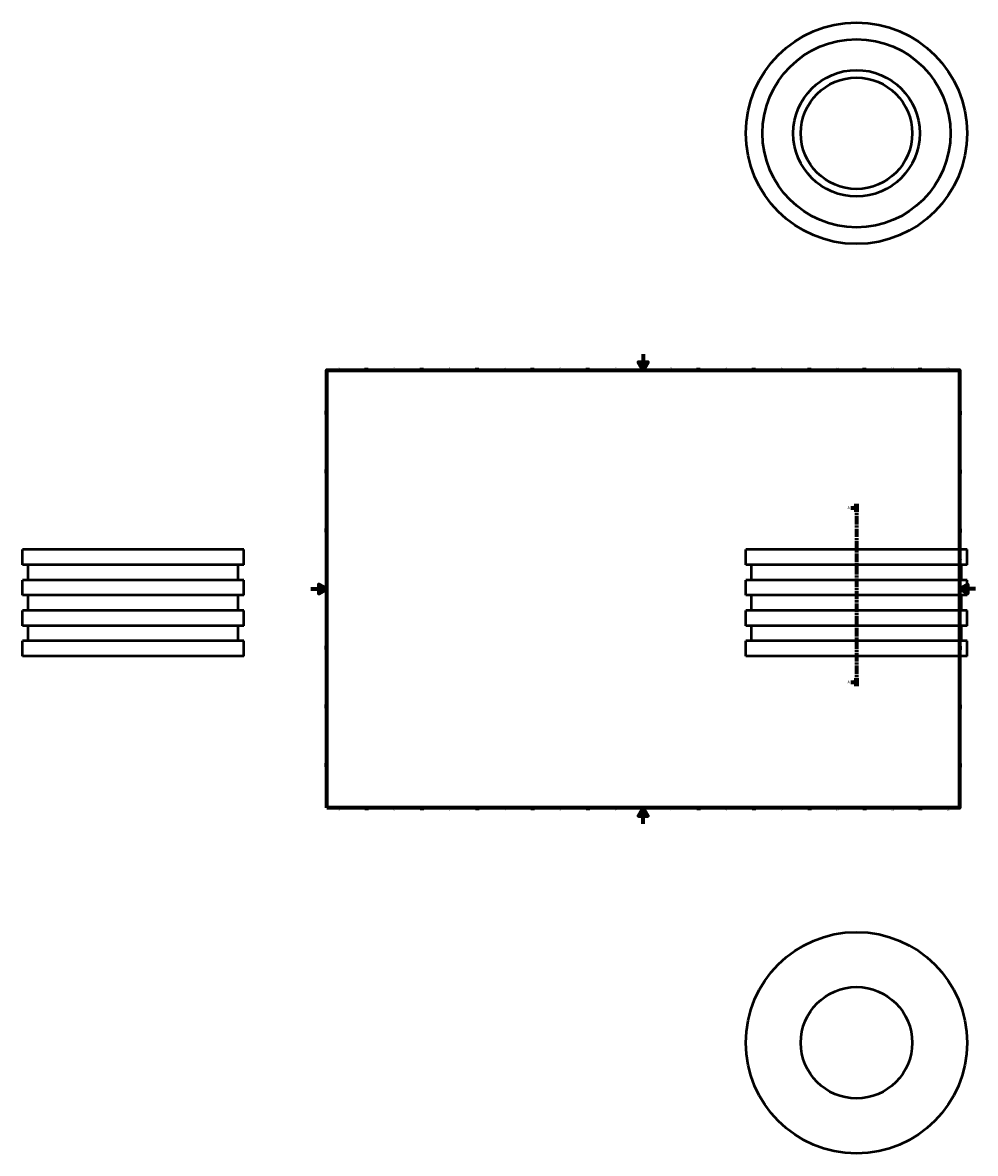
# Model space of a CAD drawing. Header units: millimetres. Extents: x -365 to 1834, y -417 to 1048.
# Tile 1 of 3: x -365 to 841, y -417 to 1013. Entities that reach past the tile are written whole.
import ezdxf

# ---------------------------------------------------------------- set-up
doc = ezdxf.new("R2010")
doc.units = ezdxf.units.MM
doc.linetypes.add('CHAIN', pattern=[0.3543, 0.2362, -0.0295, 0.0591, -0.0295])
for name, color, linetype, lineweight in [('Border (ISO)', 7, 'Continuous', 70), ('Section Line (ISO)', 7, 'CHAIN', 70), ('Visible (ISO)', 7, 'Continuous', 50)]:
    doc.layers.add(name, color=color, linetype=linetype, lineweight=lineweight)
doc.styles.add('Label Text (ISO)', font='tahoma.ttf')
doc.styles.add('Note Text (ISO)', font='tahoma.ttf')

# ---------------------------------------------------------------- blocks, each defined once
blk = doc.blocks.new('Borders Default Border')
at = {"layer": 'Border (ISO)'}
for p, q in [((70.1, 574), (70.1, 576.9)), ((140.2, 574), (140.2, 576.9)), ((210.2, 574), (210.2, 576.9)), ((280.3, 574), (280.3, 576.9)), ((350.4, 574), (350.4, 576.9)), ((490.6, 574), (490.6, 576.9)), ((560.7, 574), (560.7, 576.9)), ((630.8, 574), (630.8, 576.9)), ((700.8, 574), (700.8, 576.9)), ((770.9, 574), (770.9, 576.9)), ((20, 519.7), (17.1, 519.7)), ((821, 519.7), (823.9, 519.7)), ((20, 445.5), (17.1, 445.5)), ((821, 445.5), (823.9, 445.5)), ((20, 371.2), (17.1, 371.2)), ((821, 371.2), (823.9, 371.2)), ((20, 222.7), (17.1, 222.7)), ((821, 222.7), (823.9, 222.7)), ((20, 148.5), (17.1, 148.5)), ((821, 148.5), (823.9, 148.5)), ((20, 74.3), (17.1, 74.3)), ((821, 74.3), (823.9, 74.3)), ((70.1, 20), (70.1, 17.1)), ((140.2, 20), (140.2, 17.1)), ((210.2, 20), (210.2, 17.1)), ((280.3, 20), (280.3, 17.1)), ((350.4, 20), (350.4, 17.1)), ((490.6, 20), (490.6, 17.1)), ((560.7, 20), (560.7, 17.1)), ((630.8, 20), (630.8, 17.1)), ((700.8, 20), (700.8, 17.1)), ((770.9, 20), (770.9, 17.1))]:
    blk.add_line(p, q, dxfattribs=at)
at = {"layer": 'Border (ISO)', "flags": 128}
for points in [[(420.5, 594), (420.5, 574), (414.7, 584), (426.3, 584), (420.5, 574)], [(20, 20), (20, 574), (821, 574), (821, 20), (20, 20)], [(0, 297), (20, 297), (10, 302.8), (10, 291.2), (20, 297)], [(841, 297), (821, 297), (831, 302.8), (831, 291.2), (821, 297)], [(420.5, 0), (420.5, 20), (414.7, 10), (426.3, 10), (420.5, 20)]]:
    blk.add_lwpolyline(points, dxfattribs=at)
at = {"layer": 'Border (ISO)', "color": 232, "true_color": 0xca0064, "char_height": 2.5, "attachment_point": 7, "style": 'Note Text (ISO)'}
for s, insert in [('1', (34.5, 574.4)), ('2', (104.4, 574.4)), ('3', (174.4, 574.3)), ('4', (244.4, 574.4)), ('5', (314.6, 574.3)), ('6', (384.7, 574.3)), ('7', (454.8, 574.4)), ('8', (524.8, 574.3)), ('9', (594.9, 574.4)), ('10', (664.3, 574.3)), ('11', (734.4, 574.4)), ('12', (804.5, 574.4)), ('A', (17.3, 555.6)), ('A', (821.6, 555.6)), ('B', (17.6, 481.4)), ('B', (821.9, 481.4)), ('C', (17.4, 407.1)), ('C', (821.7, 407.1)), ('D', (17.4, 332.9)), ('D', (821.7, 332.9)), ('E', (17.6, 258.6)), ('E', (821.9, 258.6)), ('F', (17.7, 184.4)), ('F', (822, 184.4)), ('G', (17.3, 110.1)), ('G', (821.6, 110.1)), ('H', (17.4, 35.9)), ('H', (821.7, 35.9)), ('1', (34.5, 17.1)), ('2', (104.4, 17.1)), ('3', (174.4, 17)), ('4', (244.4, 17.1)), ('5', (314.6, 17)), ('6', (384.7, 17)), ('7', (454.8, 17.1)), ('8', (524.8, 17)), ('9', (594.9, 17.1)), ('10', (664.3, 17)), ('11', (734.4, 17.1)), ('12', (804.5, 17.1))]:
    blk.add_mtext(s, dxfattribs=dict(at, insert=insert))
blk = doc.blocks.new('2dTransSection0')
at = {"layer": 'Section Line (ISO)', "linetype": 'CHAIN', "ltscale": 44.45982}
blk.add_line((690.5, 404.8), (690.5, 174.2), dxfattribs=at)
at = {"layer": 'Section Line (ISO)', "linetype": 'Continuous', "lineweight": 140}
for p, q in [((690.5, 404.8), (690.5, 394.7)), ((690.5, 184.3), (690.5, 174.2))]:
    blk.add_line(p, q, dxfattribs=at)
at = {"layer": 'Section Line (ISO)', "linetype": 'Continuous'}
for p, q in [((683.4, 399.8), (688, 399.8)), ((690.5, 399.8), (688, 400.3)), ((688, 400.3), (688, 399.3)), ((688, 399.8), (690.5, 399.8)), ((688, 399.3), (690.5, 399.8)), ((683.4, 179.2), (688, 179.2)), ((690.5, 179.2), (688, 179.7)), ((688, 179.7), (688, 178.7)), ((688, 179.2), (690.5, 179.2)), ((688, 178.7), (690.5, 179.2))]:
    blk.add_line(p, q, dxfattribs=at)
at = {"layer": 'Section Line (ISO)', "linetype": 'Continuous', "flags": 128}
for points in [[(688, 399.3), (690.5, 399.8), (688, 400.3), (688, 399.3)], [(688, 178.7), (690.5, 179.2), (688, 179.7), (688, 178.7)]]:
    blk.add_lwpolyline(points, dxfattribs=at)
at = {"layer": 'Section Line (ISO)'}
for points in [[(688, 399.3), (690.5, 399.8), (688, 400.3), (688, 399.3)], [(688, 178.7), (690.5, 179.2), (688, 179.7), (688, 178.7)]]:
    blk.add_solid(points, dxfattribs=at)
at = {"layer": 'Section Line (ISO)', "char_height": 3.5, "attachment_point": 7, "style": 'Label Text (ISO)'}
for insert in [(679.1, 398), (679.1, 177.5)]:
    blk.add_mtext('A', dxfattribs=dict(at, insert=insert))

msp = doc.modelspace()

# ---------------------------------------------------------------- linework, layer by layer
at = {"layer": 'Visible (ISO)'}
for p, q in [((-85.041, 346.927), (-365.041, 346.927)), ((-365.041, 327.642), (-365.041, 346.927)), ((-85.041, 327.642), (-85.041, 346.927)), ((830.531, 346.927), (550.531, 346.927)), ((550.531, 327.642), (550.531, 346.927)), ((830.531, 327.642), (830.531, 346.927)), ((-85.041, 327.642), (-365.041, 327.642)), ((-358.041, 308.356), (-358.041, 327.642)), ((-92.041, 308.356), (-92.041, 327.642)), ((830.531, 327.642), (550.531, 327.642)), ((557.531, 308.356), (557.531, 327.642)), ((823.531, 308.356), (823.531, 327.642)), ((-85.041, 308.356), (-365.041, 308.356)), ((-365.041, 289.07), (-365.041, 308.356)), ((-85.041, 289.07), (-85.041, 308.356)), ((830.531, 308.356), (550.531, 308.356)), ((550.531, 289.07), (550.531, 308.356)), ((830.531, 289.07), (830.531, 308.356)), ((-85.041, 289.07), (-365.041, 289.07)), ((-358.041, 269.785), (-358.041, 289.07)), ((-92.041, 269.785), (-92.041, 289.07)), ((830.531, 289.07), (550.531, 289.07)), ((557.531, 269.785), (557.531, 289.07)), ((823.531, 269.785), (823.531, 289.07)), ((-85.041, 269.785), (-365.041, 269.785)), ((-365.041, 250.499), (-365.041, 269.785)), ((-85.041, 250.499), (-85.041, 269.785)), ((830.531, 269.785), (550.531, 269.785)), ((550.531, 250.499), (550.531, 269.785)), ((830.531, 250.499), (830.531, 269.785)), ((-85.041, 250.499), (-365.041, 250.499)), ((-358.041, 231.213), (-358.041, 250.499)), ((-92.041, 231.213), (-92.041, 250.499)), ((830.531, 250.499), (550.531, 250.499)), ((557.531, 231.213), (557.531, 250.499)), ((823.531, 231.213), (823.531, 250.499)), ((-85.041, 231.213), (-365.041, 231.213)), ((-365.041, 211.927), (-365.041, 231.213)), ((-85.041, 211.927), (-85.041, 231.213)), ((830.531, 231.213), (550.531, 231.213)), ((550.531, 211.927), (550.531, 231.213)), ((830.531, 211.927), (830.531, 231.213)), ((-85.041, 211.927), (-365.041, 211.927)), ((830.531, 211.927), (550.531, 211.927))]:
    msp.add_line(p, q, dxfattribs=at)
for centre, radius in [((690.531, 873.482), 140), ((690.531, 873.482), 119), ((690.531, 873.482), 80), ((690.531, 873.482), 70.5), ((690.531, -276.971), 140), ((690.531, -276.971), 70.5)]:
    msp.add_circle(centre, radius, dxfattribs=at)

# ---------------------------------------------------------------- block references
msp.add_blockref('Borders Default Border', (0, 0))
at = {"layer": 'Section Line (ISO)'}
msp.add_blockref('2dTransSection0', (0, 0), dxfattribs=at)

doc.saveas('drawing.dxf')
